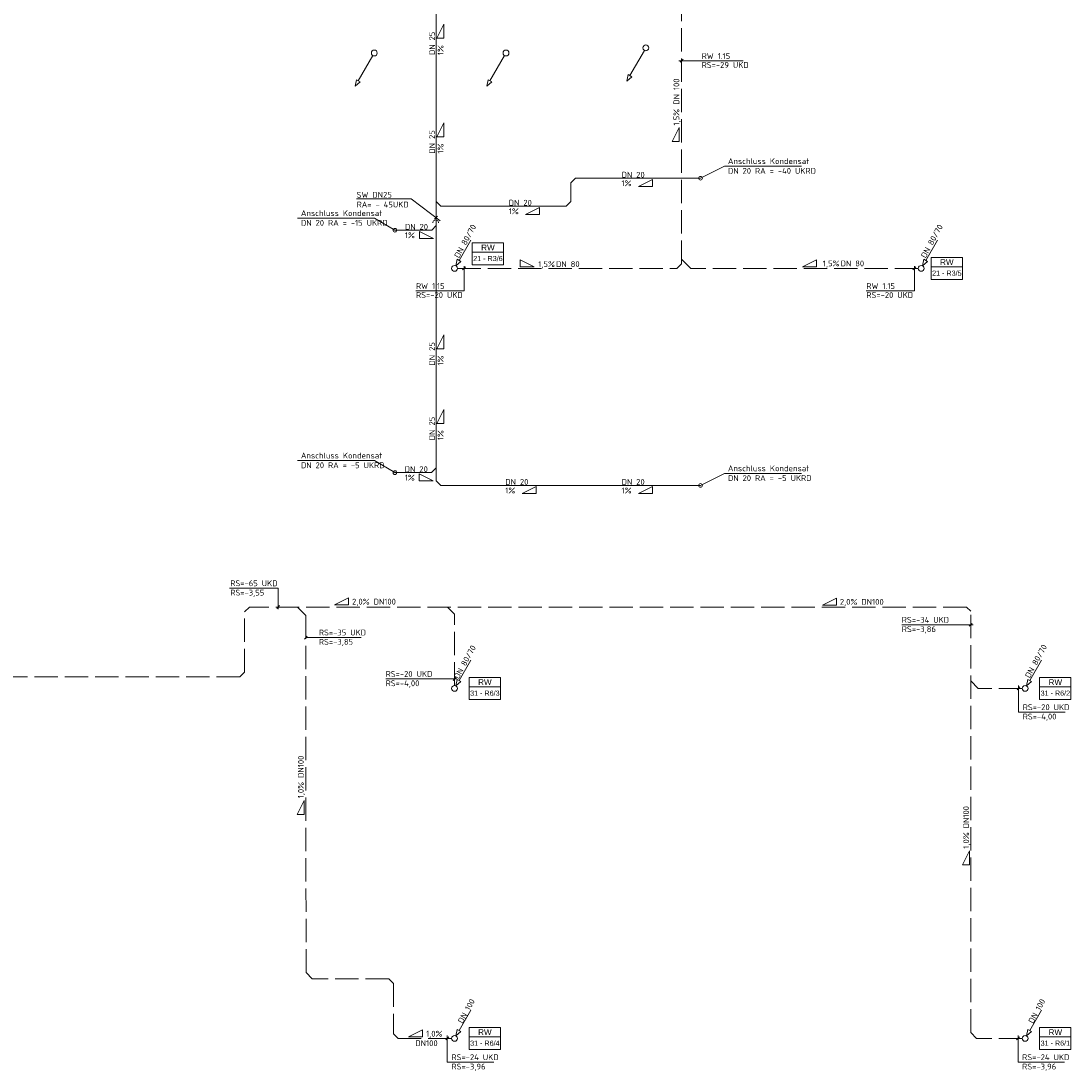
# Model space of a CAD drawing. Header units: metres. Extents: x -5 to 278, y -19 to 180.
# Tile 46 of 59: x 190 to 213, y 59 to 81. Entities that reach past the tile are written whole.
import ezdxf
from ezdxf.enums import TextEntityAlignment as Align

# ---------------------------------------------------------------- set-up
doc = ezdxf.new("R2010")
doc.units = ezdxf.units.M
doc.header["$LTSCALE"] = 0.1
doc.linetypes.add('_PGMM_Ge_Ku', pattern=[6.5, 5, -1.5])
doc.layers.get('0').update_dxf_attribs({"linetype": 'CONTINUOUS', "lineweight": 20})
for name, color, linetype, lineweight in [('S_Kondensat', 23, 'CONTINUOUS', 20), ('S_Kondensat TXT', 23, 'CONTINUOUS', 20), ('S_Regenwasser', 162, '_PGMM_Ge_Ku', 20), ('S_Regenwasser TXT', 162, 'CONTINUOUS', 20), ('S_Schmutzwasser', 34, 'CONTINUOUS', 20), ('S_TXT Strang RW', 140, 'CONTINUOUS', 20)]:
    doc.layers.add(name, color=color, linetype=linetype, lineweight=lineweight)
doc.styles.add('ACS_ISOCT', font='ISOCT')
doc.styles.add('Arial', font='arial.ttf')
doc.styles.get("Standard").update_dxf_attribs({"font": 'isocp.shx', "height": 0.001})

# ---------------------------------------------------------------- blocks, each defined once
blk = doc.blocks.new('*U27')
at = {"color": 0, "linetype": 'ByBlock'}
blk.add_wipeout([(0, 0), (0.671, 0), (0.671, -0.473), (0, -0.473)], dxfattribs=at)
blk.add_lwpolyline([(0, 0), (0.671, 0), (0.671, -0.473), (0, -0.473)], close=True, dxfattribs=at)
blk.add_lwpolyline([(0, -0.203), (0.671, -0.203)], dxfattribs=at)
blk.add_lwpolyline([(0, -0.203), (0.671, -0.203)], dxfattribs=at)
at = {"color": 0, "linetype": 'ByBlock', "insert": (0.336, -0.102), "char_height": 0.125, "width": 0.20598, "attachment_point": 5, "style": 'ACS_ISOCT'}
blk.add_mtext('{\\fArial|b0|i0|c0|p34;RW}', dxfattribs=at)
at = {"color": 0, "linetype": 'ByBlock', "style": 'Arial'}
blk.add_attdef('STRANG_NR.', text='', height=0.11, dxfattribs=at).set_placement((0.336, -0.338), align=Align.MIDDLE_CENTER)

msp = doc.modelspace()

# ---------------------------------------------------------------- linework, layer by layer
at = {"layer": 'S_Kondensat'}
for p, q in [((198.981, 71.279), (198.981, 81.655)), ((201.972, 77.762), (201.872, 77.662)), ((201.872, 77.662), (201.872, 77.262)), ((204.651, 77.762), (201.972, 77.762)), ((198.981, 77.262), (199.081, 77.162)), ((201.772, 77.162), (201.872, 77.262)), ((201.772, 77.162), (199.081, 77.162)), ((198.101, 76.648, 0.4), (198.89, 76.648, 0.041)), ((198.784, 76.648, 0.358), (198.884, 76.648, 0.358)), ((198.881, 71.453), (198.981, 71.553)), ((198.101, 71.453), (198.881, 71.453)), ((199.081, 71.179), (198.981, 71.279)), ((204.651, 71.179), (199.081, 71.179))]:
    msp.add_line(p, q, dxfattribs=at)
at = {"layer": 'S_Kondensat', "extrusion": (0.414141, -1.58005e-15, 0.910213)}
msp.add_line((198.89, 76.648, 0.041), (198.981, 76.748), dxfattribs=at)
at = {"layer": 'S_Kondensat'}
for centre in [(204.651, 77.762), (198.101, 76.648, 0.4), (198.101, 71.453), (204.651, 71.179)]:
    msp.add_circle(centre, 0.04, dxfattribs=at)
at = {"layer": 'S_Kondensat', "linetype": 'Continuous', "extrusion": (0, 0, -1)}
msp.add_ellipse((198.974, 76.805), major_axis=(0, 0.0625), ratio=1, start_param=4.708766, end_param=7.866194, dxfattribs=at)
at = {"layer": 'S_Kondensat TXT'}
for p, q in [((198.997, 80.76, -6.696), (199.147, 81.06, -6.696)), ((199.147, 80.76, -6.696), (199.147, 81.06, -6.696)), ((199.147, 80.76, -6.696), (198.997, 80.76, -6.696)), ((198.997, 78.649, -6.696), (199.147, 78.949, -6.696)), ((199.147, 78.649, -6.696), (199.147, 78.949, -6.696)), ((199.147, 78.649, -6.696), (198.997, 78.649, -6.696)), ((205.164, 78.02), (204.651, 77.762)), ((205.164, 78.02), (206.81, 78.02)), ((203.617, 77.736), (203.317, 77.586)), ((203.617, 77.586), (203.617, 77.736)), ((203.617, 77.586), (203.317, 77.586)), ((198.448, 77.323), (197.279, 77.323)), ((198.448, 77.323), (199.069, 76.849)), ((201.199, 77.136), (200.899, 76.986)), ((201.199, 76.986), (200.899, 76.986)), ((201.199, 76.986), (201.199, 77.136)), ((196.015, 76.906, 0.4), (197.661, 76.906, 0.4)), ((197.661, 76.906, 0.4), (198.101, 76.648, 0.4)), ((198.949, 76.885), (199.012, 76.948)), ((198.624, 76.472, 0.358), (198.624, 76.622, 0.358)), ((198.624, 76.622, 0.358), (198.924, 76.472, 0.358)), ((198.624, 76.472, 0.358), (198.924, 76.472, 0.358)), ((198.997, 74.108, -6.696), (199.147, 74.408, -6.696)), ((199.147, 74.108, -6.696), (199.147, 74.408, -6.696)), ((199.147, 74.108, -6.696), (198.997, 74.108, -6.696)), ((198.997, 72.508, -6.696), (199.147, 72.808, -6.696)), ((199.147, 72.508, -6.696), (199.147, 72.808, -6.696)), ((199.147, 72.508, -6.696), (198.997, 72.508, -6.696)), ((196.015, 71.711), (197.661, 71.711)), ((197.661, 71.711), (198.101, 71.453)), ((198.62, 71.278), (198.62, 71.428)), ((198.62, 71.428), (198.92, 71.278)), ((205.164, 71.437), (204.651, 71.179)), ((205.164, 71.437), (206.81, 71.437)), ((198.62, 71.278), (198.92, 71.278)), ((201.125, 71.153), (200.825, 71.003)), ((201.125, 71.003), (201.125, 71.153)), ((203.617, 71.153), (203.317, 71.003)), ((203.617, 71.003), (203.617, 71.153)), ((201.125, 71.003), (200.825, 71.003)), ((203.617, 71.003), (203.317, 71.003))]:
    msp.add_line(p, q, dxfattribs=at)
at = {"layer": 'S_Regenwasser'}
for p, q in [((204.243, 75.93), (204.243, 89.634)), ((199.476, 76.001), (199.789, 76.542)), ((209.476, 76.001), (209.789, 76.542)), ((199.409, 75.884), (199.437, 76.024)), ((199.515, 75.979), (199.409, 75.884)), ((199.437, 76.024), (199.515, 75.979)), ((199.44, 75.83), (204.143, 75.83)), ((204.243, 75.93), (204.143, 75.83)), ((204.243, 76.03), (204.443, 75.83)), ((209.315, 75.83), (204.443, 75.83)), ((209.409, 75.884), (209.437, 76.024)), ((209.515, 75.979), (209.409, 75.884)), ((209.437, 76.024), (209.515, 75.979)), ((194.877, 68.47), (194.981, 68.573)), ((194.877, 67.18), (194.877, 68.47)), ((210.348, 68.573), (194.981, 68.573)), ((196.191, 68.393), (196.011, 68.573)), ((199.378, 68.42), (199.224, 68.573)), ((199.378, 66.892), (199.378, 68.42)), ((210.439, 68.483), (210.348, 68.573)), ((210.439, 59.455), (210.439, 68.483)), ((196.196, 60.744), (196.191, 68.393)), ((199.476, 67.001), (199.789, 67.542)), ((211.704, 67.001), (212.016, 67.542)), ((194.776, 67.078), (183.708, 67.078)), ((194.776, 67.078), (194.877, 67.18)), ((199.409, 66.884), (199.437, 67.023)), ((199.515, 66.978), (199.409, 66.884)), ((199.437, 67.023), (199.515, 66.978)), ((210.6, 66.83), (210.439, 66.99)), ((211.543, 66.83), (210.6, 66.83)), ((211.636, 66.884), (211.665, 67.023)), ((211.743, 66.978), (211.636, 66.884)), ((211.665, 67.023), (211.743, 66.978)), ((196.33, 60.61), (196.196, 60.744)), ((197.967, 60.61), (196.33, 60.61)), ((198.067, 60.51), (197.967, 60.61)), ((198.067, 60.51), (198.067, 59.43)), ((199.476, 59.501), (199.789, 60.042)), ((211.704, 59.501), (212.016, 60.042)), ((198.067, 59.43), (198.167, 59.33)), ((199.409, 59.384), (199.437, 59.523)), ((199.515, 59.478), (199.409, 59.384)), ((199.437, 59.523), (199.515, 59.478)), ((210.564, 59.33), (210.439, 59.455)), ((211.636, 59.384), (211.665, 59.523)), ((211.743, 59.478), (211.636, 59.384)), ((211.665, 59.523), (211.743, 59.478)), ((199.315, 59.33), (198.167, 59.33)), ((211.543, 59.33), (210.564, 59.33))]:
    msp.add_line(p, q, dxfattribs=at)
at = {"layer": 'S_Regenwasser', "linetype": 'Continuous'}
for centre in [(199.378, 75.83), (209.378, 75.83), (199.378, 66.83), (211.605, 66.83), (199.378, 59.33), (211.605, 59.33)]:
    msp.add_ellipse(centre, major_axis=(0, 0.0625), ratio=1, start_param=-1.570796, end_param=4.712389, dxfattribs=at)
at = {"layer": 'S_Regenwasser TXT'}
for p, q in [((204.188, 80.28), (205.562, 80.28)), ((204.211, 80.249), (204.274, 80.312)), ((204.044, 78.55), (204.194, 78.85)), ((204.194, 78.55), (204.194, 78.85)), ((204.194, 78.55), (204.044, 78.55)), ((199.551, 75.799), (199.614, 75.861)), ((199.582, 75.352), (199.582, 75.878)), ((200.782, 75.86), (200.782, 76.01)), ((200.782, 76.01), (201.082, 75.86)), ((200.782, 75.86), (201.082, 75.86)), ((207.132, 76.012), (206.832, 75.862)), ((207.132, 75.862), (206.832, 75.862)), ((207.132, 75.862), (207.132, 76.012)), ((209.202, 75.799), (209.264, 75.861)), ((209.233, 75.352), (209.233, 75.878)), ((198.546, 75.352), (199.582, 75.352)), ((208.196, 75.352), (209.233, 75.352)), ((194.554, 68.975), (195.598, 68.975)), ((195.598, 68.975), (195.598, 68.529)), ((197.108, 68.769), (196.808, 68.619)), ((197.108, 68.619), (197.108, 68.769)), ((207.561, 68.764), (207.261, 68.614)), ((207.561, 68.614), (207.561, 68.764)), ((195.567, 68.542), (195.629, 68.604)), ((197.108, 68.619), (196.808, 68.619)), ((207.561, 68.614), (207.261, 68.614)), ((208.965, 68.191), (210.489, 68.191)), ((210.408, 68.16), (210.47, 68.223)), ((196.16, 67.888), (196.223, 67.95)), ((196.193, 67.919), (197.378, 67.919)), ((199.346, 67.001), (199.409, 67.063)), ((197.904, 67.032), (199.427, 67.032)), ((211.432, 66.798), (211.495, 66.861)), ((211.463, 66.319), (211.463, 66.894)), ((211.463, 66.319), (212.46, 66.319)), ((196.004, 64.13), (196.154, 64.43)), ((196.154, 64.13), (196.154, 64.43)), ((196.154, 64.13), (196.004, 64.13)), ((210.26, 63.05), (210.41, 63.35)), ((210.41, 63.05), (210.41, 63.35)), ((210.41, 63.05), (210.26, 63.05)), ((198.695, 59.513), (198.394, 59.363)), ((198.694, 59.363), (198.695, 59.513)), ((198.694, 59.363), (198.394, 59.363)), ((199.192, 59.298), (199.254, 59.361)), ((199.223, 58.819), (199.223, 59.394)), ((211.422, 59.298), (211.484, 59.361)), ((211.453, 58.819), (211.453, 59.394)), ((199.223, 58.819), (200.219, 58.819)), ((211.453, 58.819), (212.449, 58.819))]:
    msp.add_line(p, q, dxfattribs=at)
at = {"layer": 'S_Schmutzwasser'}
for p, q in [((197.627, 80.391), (197.314, 79.85)), ((200.45, 80.391), (200.137, 79.85)), ((203.447, 80.501), (203.135, 79.96)), ((203.067, 79.843), (203.096, 79.982)), ((203.174, 79.937), (203.067, 79.843)), ((203.096, 79.982), (203.174, 79.937)), ((197.247, 79.733), (197.275, 79.872)), ((197.353, 79.827), (197.247, 79.733)), ((197.275, 79.872), (197.353, 79.827)), ((200.07, 79.733), (200.098, 79.872)), ((200.176, 79.827), (200.07, 79.733)), ((200.098, 79.872), (200.176, 79.827))]:
    msp.add_line(p, q, dxfattribs=at)
at = {"layer": 'S_Schmutzwasser', "linetype": 'Continuous'}
for centre in [(203.478, 80.555), (197.658, 80.445), (200.481, 80.445)]:
    msp.add_ellipse(centre, major_axis=(0, 0.0625), ratio=1, start_param=-1.570796, end_param=4.712389, dxfattribs=at)

# ---------------------------------------------------------------- texts
at = {"layer": 'S_Kondensat TXT', "lineweight": 30}
for s, p in [('DN 25', (198.96, 80.4, -6.696)), ('1%%%', (199.142, 80.4, -6.696)), ('DN 25', (198.96, 78.289, -6.696)), ('1%%%', (199.142, 78.289, -6.696)), ('DN 25', (198.96, 73.748, -6.696)), ('1%%%', (199.142, 73.748, -6.696)), ('DN 25', (198.96, 72.148, -6.696)), ('1%%%', (199.142, 72.148, -6.696))]:
    msp.add_text(s, height=0.125, rotation=90, dxfattribs=at).set_placement(p)
for s, p in [('DN 20', (202.957, 77.774)), ('1%%%', (202.957, 77.591)), ('DN 20', (200.539, 77.174)), ('1%%%', (200.539, 76.991)), ('DN 20', (198.314, 76.659, 0.358)), ('1%%%', (198.314, 76.477, 0.358)), ('DN 20', (198.31, 71.465)), ('1%%%', (198.31, 71.283)), ('1%%%', (200.465, 71.008)), ('DN 20', (200.465, 71.191)), ('1%%%', (202.957, 71.008)), ('DN 20', (202.957, 71.191))]:
    msp.add_text(s, height=0.125, dxfattribs=at).set_placement(p)
at = {"layer": 'S_Kondensat TXT', "lineweight": 30, "char_height": 0.125, "width": 13.51068, "attachment_point": 1}
for s, insert in [('Anschluss Kondensat\\PDN 20 RA = -40 UKRD', (205.236, 78.191)), ('SW DN25 \\PRA= - 45UKD', (197.279, 77.469, 2.81)), ('Anschluss Kondensat\\PDN 20 RA = -15 UKRD', (196.086, 77.077, 0.4)), ('Anschluss Kondensat\\PDN 20 RA = -5 UKRD', (196.086, 71.882)), ('Anschluss Kondensat\\PDN 20 RA = -5 UKRD', (205.236, 71.608))]:
    msp.add_mtext(s, dxfattribs=dict(at, insert=insert))
at = {"layer": 'S_Regenwasser TXT'}
for s, p in [('RW 1.15', (204.673, 80.317, 0.015)), ('RS=-29 UKD', (204.673, 80.126, 0.015)), ('1,5%%%', (201.172, 75.859)), ('DN 80', (201.553, 75.859)), ('1,5%%%', (207.27, 75.873)), ('DN 80', (207.65, 75.873)), ('RW 1.15', (198.552, 75.389, 0.015)), ('RW 1.15', (208.203, 75.389, 0.015)), ('RS=-20 UKD', (198.552, 75.197, 0.015)), ('RS=-20 UKD', (208.203, 75.197, 0.015)), ('RS=-65 UKD', (194.572, 69.02)), ('RS=-3,55', (194.572, 68.82)), ('2,0%%% DN100', (197.182, 68.626)), ('2,0%%% DN100', (207.635, 68.621)), ('RS=-34 UKD', (208.962, 68.237)), ('RS=-35 UKD', (196.471, 67.965)), ('RS=-3,86', (208.962, 68.037)), ('RS=-3,85', (196.471, 67.765)), ('RS=-20 UKD', (197.901, 67.077)), ('RS=-4,00', (197.901, 66.877)), ('RS=-20 UKD', (211.553, 66.364)), ('RS=-4,00', (211.553, 66.164)), ('RS=-24 UKD', (199.312, 58.864)), ('RS=-24 UKD', (211.542, 58.864)), ('RS=-3,96', (199.312, 58.664)), ('RS=-3,96', (211.542, 58.664))]:
    msp.add_text(s, height=0.125, dxfattribs=at).set_placement(p)
for s, rotation, p in [('DN 100', 90, (204.195, 79.337)), ('1,5%%%', 90, (204.195, 78.89)), ('DN 80/70', 61.3658, (199.473, 76.039)), ('DN 80/70', 61.3658, (209.473, 76.039)), ('DN 80/70', 61.3658, (199.467, 67.021)), ('DN 80/70', 61.3658, (211.705, 67.039)), ('1,0%%% DN100', 90, (196.147, 64.474)), ('1,0%%% DN100', 90, (210.403, 63.394)), ('DN 100', 61.3658, (199.551, 59.639)), ('DN 100', 61.3658, (211.776, 59.638)), ('1,0%%%', 359.8719, (198.768, 59.369)), ('DN100', 359.8719, (198.538, 59.165))]:
    msp.add_text(s, height=0.125, rotation=rotation, dxfattribs=at).set_placement(p)

# ---------------------------------------------------------------- next in the draw order: block references
at = {"layer": 'S_TXT Strang RW', "lineweight": -3}
for p, values in [((199.758, 76.379), {'STRANG_NR.': '21 - R3/6'}), ((209.592, 76.066), {'STRANG_NR.': '21 - R3/5'}), ((199.692, 67.066), {'STRANG_NR.': '31 - R6/3'}), ((211.917, 67.066), {'STRANG_NR.': '31 - R6/2'}), ((199.692, 59.566), {'STRANG_NR.': '31 - R6/4'}), ((211.917, 59.566), {'STRANG_NR.': '31 - R6/1'})]:
    msp.add_blockref('*U27', p, dxfattribs=at).add_auto_attribs(values)

doc.saveas('drawing.dxf')
